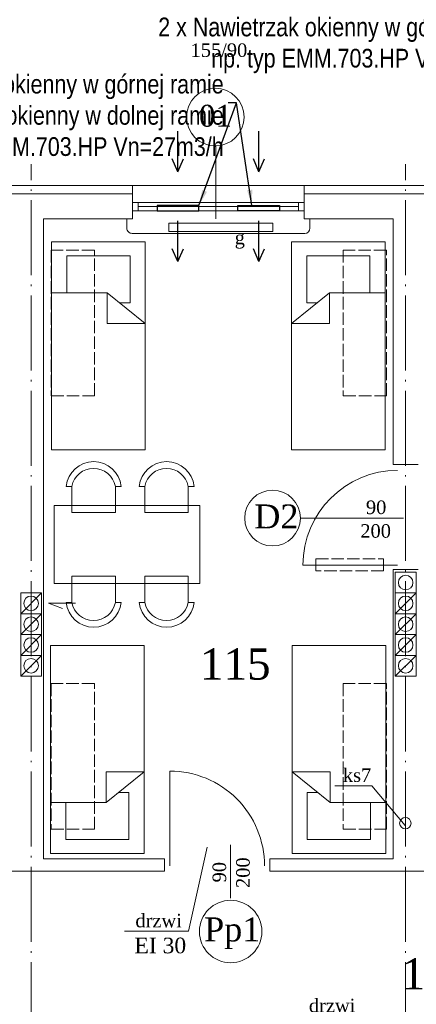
# Model space of a CAD drawing. Extents: x -26247 to 57310, y -7736 to 23659.
# Tile 10 of 15: x 19987 to 20369, y 9631 to 10577. Entities that reach past the tile are written whole.
import ezdxf

# ---------------------------------------------------------------- set-up
doc = ezdxf.new("R2010")
doc.units = 0
doc.header["$MEASUREMENT"] = 0
doc.linetypes.add('xref_PW-etapII$0$ACAD_ISO02W100', pattern=[15, 12, -3])
doc.linetypes.add('xref_PW-etapII$0$ACAD_ISO04W100', pattern=[30.5, 24, -3, 0.5, -3])
for name, color, linetype, lineweight in [('#Nawiew', 250, 'CONTINUOUS', 30), ('xref_PW-etapII$0$CIENKIE', 8, 'CONTINUOUS', 9), ('xref_PW-etapII$0$NAPIS', 8, 'CONTINUOUS', 9), ('xref_PW-etapII$0$OSIE', 8, 'xref_PW-etapII$0$ACAD_ISO04W100', 9), ('xref_PW-etapII$0$PRZERYW', 8, 'xref_PW-etapII$0$ACAD_ISO02W100', 9), ('xref_PW-etapII$0$SCIANY', 8, 'CONTINUOUS', 9), ('xref_PW-etapII$0$urzadzenia', 8, 'CONTINUOUS', 9), ('xref_PW-etapII$0$URZĄDZENIA', 8, 'CONTINUOUS', 9)]:
    doc.layers.add(name, color=color, linetype=linetype, lineweight=lineweight)
doc.layers.add('#WM_Tabelka pom', color=7, linetype='CONTINUOUS')
doc.layers.add('CIENKIE', color=8, linetype='CONTINUOUS')
doc.styles.get("Standard").update_dxf_attribs({"font": 'arial.ttf'})
doc.styles.add('xref_PW-etapII$0$NEWROMAN', font='TIMES.TTF')

# ---------------------------------------------------------------- blocks, each defined once
blk = doc.blocks.new('xref_PW-etapII$0$A$C783649DA')
at = {"layer": 'xref_PW-etapII$0$CIENKIE', "ltscale": 3}
for q in [(-358.9799545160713, 380.1948147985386), (-291.4575845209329, 341.8981215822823)]:
    blk.add_line((-323.5498816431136, 380.1948147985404), q, dxfattribs=at)
blk.add_circle((-291.1490369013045, 344.170541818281), 5.5, dxfattribs=at)
at = {"layer": 'xref_PW-etapII$0$NAPIS', "lineweight": 25, "ltscale": 3, "style": 'xref_PW-etapII$0$NEWROMAN'}
blk.add_text('ks7', height=13, dxfattribs=at).set_placement((-351.2551811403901, 383.899151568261))
blk = doc.blocks.new('xref_PW-etapII')
at = {"layer": 'xref_PW-etapII$0$CIENKIE', "color": 8, "ltscale": 3}
for p, q in [((42088.80064004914, 16239.80888814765), (42088.80064004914, 16309.88765112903)), ((42006.30064004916, 16271.80888814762), (42176.30064004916, 16271.80888814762)), ((41813.80064004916, 16263.80888814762), (42008.80064004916, 16263.80888814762)), ((42008.80064004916, 16255.67033162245), (42173.80064004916, 16255.67033162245)), ((42014.30064004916, 16255.67033162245), (42014.30064004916, 16247.67033162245)), ((42168.30064004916, 16255.67033162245), (42168.30064004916, 16247.67033162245)), ((42173.80064004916, 16263.80888814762), (42368.80064004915, 16263.80888814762)), ((42008.80064004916, 16247.67033162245), (42173.80064004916, 16247.67033162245)), ((42014.30064004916, 16251.67033162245), (42168.30064004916, 16251.67033162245)), ((42003.30064004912, 16239.80888814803), (42003.30064004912, 16230.80888814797)), ((42179.30064004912, 16239.80888814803), (42179.30064004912, 16230.80888814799)), ((42174.30064004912, 16225.80888814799), (42008.30064004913, 16225.80888814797)), ((42170.12124097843, 15952.03100989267), (42269.33278279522, 15952.03100989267)), ((42263.59945932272, 15907.0745485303), (42172.59945932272, 15907.07454853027)), ((41901.30064004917, 15860.29735957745), (41921.30064004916, 15880.29735957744)), ((42261.30064004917, 15860.29735957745), (42281.30064004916, 15880.29735957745)), ((41928.01005804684, 15870.40238055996), (41941.40650155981, 15865.47001316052)), ((41954.09790755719, 15870.40238055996), (41928.01005804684, 15870.40238055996)), ((41901.30064004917, 15840.29735957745), (41921.30064004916, 15860.29735957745)), ((42261.30064004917, 15840.29735957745), (42281.30064004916, 15860.29735957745)), ((41901.30064004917, 15820.29735957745), (41921.30064004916, 15840.29735957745)), ((42261.30064004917, 15820.29735957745), (42281.30064004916, 15840.29735957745)), ((41901.30064004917, 15800.29735957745), (41921.30064004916, 15820.29735957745)), ((42261.30064004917, 15800.29735957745), (42281.30064004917, 15820.29735957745)), ((42044.63715817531, 15618.10055725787), (42044.63715817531, 15709.10055725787)), ((42062.55031017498, 15555.27409156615), (42080.66136308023, 15636.12825558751)), ((42102.79110402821, 15587.09565592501), (42102.79110402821, 15638.36417953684)), ((42062.55031017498, 15555.27409156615), (42000.99845075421, 15555.27409156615))]:
    blk.add_line(p, q, dxfattribs=at)
at = {"layer": 'xref_PW-etapII$0$CIENKIE', "ltscale": 3}
for centre, radius in [((42088.30501401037, 16337.60292598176), 27.71970608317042), ((42143.35663045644, 15952.26918415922), 26.76567023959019), ((42103.07419901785, 15554.96389982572), 30)]:
    blk.add_circle(centre, radius, dxfattribs=at)
at = {"layer": 'xref_PW-etapII$0$CIENKIE'}
for centre in [(42271.30064004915, 15890.29735957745), (41911.30064004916, 15870.29735957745), (42271.30064004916, 15870.29735957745), (41911.30064004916, 15850.29735957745), (42271.30064004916, 15850.29735957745), (41911.30064004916, 15830.29735957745), (42271.30064004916, 15830.29735957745), (41911.30064004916, 15810.29735957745), (42271.30064004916, 15810.29735957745)]:
    blk.add_circle(centre, 7, dxfattribs=at)
at = {"layer": 'xref_PW-etapII$0$CIENKIE', "ltscale": 3}
for centre, radius, start, end in [((42008.30064004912, 16230.80888814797), 5, 180, 270.0000000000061), ((42174.30064004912, 16230.80888814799), 5, 270.000000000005, 0), ((42263.59945932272, 15907.0745485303), 91, 90.00000000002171, 180.0000000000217), ((42044.63715817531, 15618.10055725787), 91, 359.9999999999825, 90.00000000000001)]:
    blk.add_arc(centre, radius, start, end, dxfattribs=at)
at = {"layer": 'xref_PW-etapII$0$OSIE', "ltscale": 3}
for p, q in [((41911.30064004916, 14538.60882876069), (41911.30064004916, 16292.33902326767)), ((42271.30064004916, 14538.60882876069), (42271.30064004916, 16292.33902326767))]:
    blk.add_line(p, q, dxfattribs=at)
at = {"layer": 'xref_PW-etapII$0$PRZERYW'}
for points in [[(41972.11739246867, 16209.80888814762), (41930.61739246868, 16209.80888814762), (41930.61739246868, 16069.80888814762), (41972.11739246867, 16069.80888814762)], [(42252.87556312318, 16209.80888814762), (42211.37556312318, 16209.80888814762), (42211.37556312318, 16069.80888814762), (42252.87556312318, 16069.80888814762)], [(42185.00073253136, 15913.07055508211), (42250.04668161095, 15913.07055508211), (42250.04668161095, 15901.51422672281), (42185.00073253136, 15901.51422672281)], [(41972.11739246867, 15793.20325724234), (41930.61739246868, 15793.20325724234), (41930.61739246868, 15653.20325724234), (41972.11739246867, 15653.20325724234)], [(42252.87556312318, 15793.20325724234), (42211.37556312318, 15793.20325724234), (42211.37556312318, 15653.20325724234), (42252.87556312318, 15653.20325724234)]]:
    blk.add_lwpolyline(points, close=True, dxfattribs=at)
at = {"layer": 'xref_PW-etapII$0$SCIANY', "ltscale": 3}
for p, q in [((41813.80064004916, 16271.80888814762), (42008.80064004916, 16271.80888814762)), ((42008.80064004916, 16271.80888814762), (42008.80064004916, 16239.80888814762)), ((42173.80064004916, 16271.80888814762), (42368.80064004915, 16271.80888814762)), ((42173.80064004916, 16271.80888814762), (42173.80064004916, 16239.80888814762)), ((41923.30064004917, 16239.80888814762), (42008.80064004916, 16239.80888814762)), ((42173.80064004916, 16239.80888814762), (42259.30064004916, 16239.80888814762)), ((42283.30064004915, 16003.80888814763), (42259.30064004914, 16003.80888814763)), ((42259.30064004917, 15902.80888814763), (42283.30064004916, 15902.80888814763)), ((41923.30064004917, 15624.80888814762), (42039.63715817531, 15624.80888814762)), ((42039.63715817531, 15624.80888814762), (42039.63715817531, 15612.80888814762)), ((42140.63715817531, 15624.80888814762), (42140.6371581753, 15612.80888814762)), ((42140.63715817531, 15624.80888814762), (42259.30064004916, 15624.80888814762)), ((41782.96412192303, 15612.80888814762), (42039.63715817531, 15612.80888814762)), ((42140.6371581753, 15612.80888814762), (42761.96412192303, 15612.80888814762))]:
    blk.add_line(p, q, dxfattribs=at)
at = {"layer": 'xref_PW-etapII$0$SCIANY'}
for p, q in [((41923.30064004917, 15624.80888814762), (41923.30064004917, 16239.80888814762)), ((42259.30064004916, 16003.80888814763), (42259.30064004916, 16239.80888814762)), ((42259.30064004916, 15624.80888814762), (42259.30064004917, 15902.80888814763))]:
    blk.add_line(p, q, dxfattribs=at)
at = {"layer": 'xref_PW-etapII$0$urzadzenia'}
for p, q in [((41931.0115305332, 16217.80888814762), (41931.0115305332, 16017.80888814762)), ((42021.01153053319, 16217.80888814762), (42021.0115305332, 16017.80888814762)), ((42161.58974956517, 16217.80888814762), (42161.58974956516, 16017.80888814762)), ((42251.58974956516, 16217.80888814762), (42251.58974956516, 16017.80888814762)), ((41945.66279365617, 16204.29331556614), (41945.66279365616, 16168.58126824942)), ((42006.36026741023, 16204.29331556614), (42006.36026741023, 16159.24140696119)), ((42006.36026741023, 16204.29331556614), (42006.36026741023, 16159.24140696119)), ((42176.24101268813, 16204.29331556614), (42176.24101268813, 16159.24140696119)), ((42176.24101268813, 16204.29331556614), (42176.24101268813, 16159.24140696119)), ((42236.93848644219, 16204.29331556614), (42236.9384864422, 16168.58126824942)), ((42261.30064004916, 15900.29735957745), (42281.30064004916, 15900.29735957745)), ((41901.30064004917, 15880.29735957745), (41921.30064004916, 15880.29735957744)), ((42261.30064004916, 15880.29735957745), (42281.30064004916, 15880.29735957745)), ((41901.30064004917, 15860.29735957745), (41921.30064004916, 15860.29735957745)), ((42261.30064004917, 15860.29735957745), (42281.30064004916, 15860.29735957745)), ((41901.30064004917, 15840.29735957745), (41921.30064004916, 15840.29735957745)), ((42261.30064004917, 15840.29735957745), (42281.30064004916, 15840.29735957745)), ((41929.96447582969, 15629.83070675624), (41929.96447582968, 15829.83070675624)), ((42019.96447582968, 15629.83070675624), (42019.96447582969, 15829.83070675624)), ((42162.14831162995, 15629.83070675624), (42162.14831162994, 15829.83070675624)), ((42252.14831162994, 15629.83070675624), (42252.14831162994, 15829.83070675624)), ((41901.30064004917, 15820.29735957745), (41921.30064004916, 15820.29735957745)), ((42261.30064004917, 15820.29735957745), (42281.30064004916, 15820.29735957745)), ((41901.30064004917, 15800.29735957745), (41921.30064004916, 15800.29735957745)), ((42261.30064004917, 15800.29735957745), (42281.30064004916, 15800.29735957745)), ((42005.31321270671, 15643.34627933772), (42005.31321270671, 15688.39818794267)), ((42176.79957475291, 15643.34627933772), (42176.79957475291, 15688.39818794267)), ((42176.79957475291, 15643.34627933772), (42176.79957475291, 15688.39818794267)), ((41944.61573895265, 15643.34627933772), (41944.61573895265, 15679.05832665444)), ((42237.49704850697, 15643.34627933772), (42237.49704850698, 15679.05832665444))]:
    blk.add_line(p, q, dxfattribs=at)
at = {"layer": 'xref_PW-etapII$0$urzadzenia', "ltscale": 3}
for p, q in [((42021.01153053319, 16217.80888814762), (41931.0115305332, 16217.80888814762)), ((42161.58974956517, 16217.80888814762), (42251.58974956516, 16217.80888814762)), ((42006.36026741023, 16204.29331556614), (41945.66279365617, 16204.29331556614)), ((42176.24101268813, 16204.29331556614), (42236.93848644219, 16204.29331556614)), ((41984.43675844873, 16168.58126824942), (41931.0115305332, 16168.58126824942)), ((42021.0115305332, 16139.13709372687), (41984.43675844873, 16168.58126824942)), ((41984.43675844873, 16168.58126824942), (41984.43675844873, 16139.13709372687)), ((42161.58974956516, 16139.13709372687), (42198.16452164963, 16168.58126824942)), ((42198.16452164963, 16168.58126824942), (42251.58974956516, 16168.58126824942)), ((42198.16452164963, 16168.58126824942), (42198.16452164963, 16139.13709372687)), ((42006.36026741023, 16159.24140696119), (41996.03848624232, 16159.24140696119)), ((42176.24101268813, 16159.24140696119), (42186.56279385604, 16159.24140696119)), ((42021.01153053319, 16139.13709372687), (41984.43675844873, 16139.13709372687)), ((42161.58974956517, 16139.13709372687), (42198.16452164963, 16139.13709372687)), ((42021.0115305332, 16017.80888814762), (41931.0115305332, 16017.80888814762)), ((42161.58974956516, 16017.80888814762), (42251.58974956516, 16017.80888814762)), ((41933.38564188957, 15964.45147283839), (41933.38564188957, 15889.45147283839)), ((42073.38564188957, 15964.45147283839), (41933.38564188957, 15964.45147283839)), ((42073.38564188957, 15964.45147283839), (42073.38564188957, 15889.45147283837)), ((42261.30064004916, 15900.29735957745), (42261.30064004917, 15800.29735957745)), ((42281.30064004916, 15900.29735957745), (42281.30064004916, 15800.29735957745)), ((42073.38564188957, 15889.45147283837), (41933.38564188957, 15889.45147283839)), ((41901.30064004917, 15880.29735957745), (41901.30064004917, 15800.29735957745)), ((41921.30064004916, 15880.29735957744), (41921.30064004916, 15800.29735957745)), ((42019.96447582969, 15829.83070675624), (41929.96447582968, 15829.83070675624)), ((42162.14831162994, 15829.83070675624), (42252.14831162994, 15829.83070675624)), ((42019.96447582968, 15708.50250117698), (41983.38970374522, 15679.05832665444)), ((41983.38970374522, 15679.05832665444), (41983.38970374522, 15708.50250117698)), ((42019.96447582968, 15708.50250117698), (41983.38970374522, 15708.50250117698)), ((42162.14831162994, 15708.50250117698), (42198.72308371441, 15679.05832665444)), ((42162.14831162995, 15708.50250117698), (42198.72308371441, 15708.50250117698)), ((42198.72308371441, 15679.05832665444), (42198.72308371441, 15708.50250117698)), ((42005.31321270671, 15688.39818794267), (41994.99143153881, 15688.39818794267)), ((42176.79957475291, 15688.39818794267), (42187.12135592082, 15688.39818794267)), ((41983.38970374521, 15679.05832665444), (41929.96447582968, 15679.05832665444)), ((42198.72308371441, 15679.05832665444), (42252.14831162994, 15679.05832665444)), ((42005.31321270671, 15643.34627933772), (41944.61573895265, 15643.34627933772)), ((42176.79957475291, 15643.34627933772), (42237.49704850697, 15643.34627933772)), ((42019.96447582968, 15629.83070675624), (41929.96447582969, 15629.83070675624)), ((42162.14831162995, 15629.83070675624), (42252.14831162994, 15629.83070675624))]:
    blk.add_line(p, q, dxfattribs=at)
at = {"layer": 'xref_PW-etapII$0$urzadzenia'}
blk.add_lwpolyline([(42043.73290012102, 16235.57195947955), (42143.73290012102, 16235.57195947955), (42143.73290012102, 16227.57195947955), (42043.73290012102, 16227.57195947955)], close=True, dxfattribs=at)
at = {"layer": 'xref_PW-etapII$0$URZĄDZENIA'}
for points in [[(41950.30553571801, 15982.75669907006), (41944.90608533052, 15982.75669907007, -0.8950139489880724), (41997.9748863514, 15982.75669907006), (41992.26691355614, 15982.75669907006, 0.8255392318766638), (41950.37754594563, 15982.72032209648), (41950.37754594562, 15957.47352735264), (41992.26691355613, 15957.47352735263), (41992.26691355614, 15982.75669907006)], [(42020.41178659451, 15982.75669907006), (42015.01233620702, 15982.75669907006, -0.8950139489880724), (42068.08113722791, 15982.75669907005), (42062.37316443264, 15982.75669907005, 0.8255392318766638), (42020.48379682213, 15982.72032209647), (42020.48379682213, 15957.47352735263), (42062.37316443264, 15957.47352735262), (42062.37316443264, 15982.75669907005)], [(41950.305535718, 15871.14624660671), (41944.90608533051, 15871.14624660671, 0.8950139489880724), (41997.9748863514, 15871.14624660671), (41992.26691355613, 15871.14624660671, -0.8255392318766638), (41950.37754594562, 15871.1826235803), (41950.37754594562, 15896.42941832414), (41992.26691355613, 15896.42941832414), (41992.26691355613, 15871.14624660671)], [(42020.4117865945, 15871.14624660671), (42015.01233620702, 15871.14624660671, 0.8950139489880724), (42068.0811372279, 15871.14624660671), (42062.37316443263, 15871.14624660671, -0.8255392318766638), (42020.48379682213, 15871.1826235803), (42020.48379682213, 15896.42941832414), (42062.37316443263, 15896.42941832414), (42062.37316443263, 15871.14624660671)]]:
    blk.add_lwpolyline(points, format="xyb", dxfattribs=at)
at = {"layer": 'xref_PW-etapII$0$urzadzenia', "ltscale": 3}
blk.add_blockref('xref_PW-etapII$0$A$C783649DA', (42562.21472114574, 15314.83714808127), dxfattribs=at)
at = {"layer": 'xref_PW-etapII$0$NAPIS', "lineweight": 25, "ltscale": 3, "style": 'xref_PW-etapII$0$NEWROMAN'}
for s, height, p in [('155/90', 13, (42064.5444045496, 16395.43431420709)), ('01', 21, (42072.61035416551, 16328.39951032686)), ('g', 13, (42107.00462953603, 16215.43086809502)), ('D2', 23, (42125.83944072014, 15942.35764400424)), ('90', 13, (42233.13947640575, 15956.10608470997)), ('200', 13, (42227.74278970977, 15933.39356423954)), ('115', 30, (42073.54354916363, 15797.01889577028)), ('drzwi  ', 13, (42011.5067730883, 15558.97842833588)), ('Pp1', 23, (42077.56748223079, 15545.55144559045)), ('  EI 30', 15, (41999.32325619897, 15534.04313444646)), ('130b', 30, (42267.46262541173, 15499.33020186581)), ('drzwi  ', 13, (42178.3136925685, 15477.34872697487))]:
    blk.add_text(s, height=height, dxfattribs=at).set_placement(p)
for s, p in [('200', (42121.42854968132, 15596.77418645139)), ('90', (42098.7160292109, 15602.17087314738))]:
    blk.add_text(s, height=13, rotation=90, dxfattribs=at).set_placement(p)

msp = doc.modelspace()

# ---------------------------------------------------------------- linework, layer by layer
at = {"layer": '#Nawiew'}
for p, q in [((20139.44375391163, 10430.85570263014), (20139.44375391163, 10469.98383992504)), ((20217.4803595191, 10430.85570263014), (20217.4803595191, 10469.98383992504)), ((20139.44375391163, 10430.85570263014), (20134.06048649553, 10443.23415508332)), ((20139.44375391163, 10430.85570263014), (20144.82702132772, 10443.23415508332)), ((20217.4803595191, 10430.85570263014), (20212.09709210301, 10443.23415508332)), ((20217.4803595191, 10430.85570263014), (20222.8636269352, 10443.23415508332)), ((20139.44375391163, 10344.48171784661), (20139.44375391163, 10383.60985514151)), ((20217.4803595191, 10344.48171784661), (20217.4803595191, 10383.60985514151)), ((20139.44375391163, 10344.48171784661), (20134.06048649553, 10356.86017029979)), ((20139.44375391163, 10344.48171784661), (20144.82702132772, 10356.86017029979)), ((20217.4803595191, 10344.48171784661), (20212.09709210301, 10356.86017029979)), ((20217.4803595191, 10344.48171784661), (20222.8636269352, 10356.86017029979))]:
    msp.add_line(p, q, dxfattribs=at)
for points in [[(20159.7560948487, 10398.46545833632), (20119.7560948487, 10398.46545833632), (20119.7560948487, 10393.46545833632), (20159.7560948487, 10393.46545833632)], [(20197.16801858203, 10398.46545833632), (20237.16801858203, 10398.46545833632), (20237.16801858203, 10393.46545833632), (20197.16801858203, 10393.46545833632)]]:
    msp.add_lwpolyline(points, close=True, dxfattribs=at)
at = {"layer": '#WM_Tabelka pom', "linetype": 'ByBlock', "lineweight": -2}
for p, q in [((20159.7560948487, 10398.46545833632), (20195.8664592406, 10497.03261067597)), ((20195.8664592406, 10497.03261067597), (20187.8664592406, 10497.03261067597)), ((20210.66337544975, 10398.46545833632), (20195.8664592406, 10497.03261067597))]:
    msp.add_line(p, q, dxfattribs=at)
at = {"layer": '#WM_Tabelka pom'}
for points in [[(20162.87161901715, 10413.34979604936), (20159.7560948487, 10398.46545833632), (20167.53056507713, 10411.53479698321)], [(20206.09264512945, 10412.96919662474), (20210.66337544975, 10398.46545833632), (20211.04362675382, 10413.66760979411)]]:
    msp.add_solid(points, dxfattribs=at)

# ---------------------------------------------------------------- block references
at = {"layer": 'CIENKIE', "ltscale": 3}
msp.add_blockref('xref_PW-etapII', (-21912.83858333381, -5854.204873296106), dxfattribs=at)

# ---------------------------------------------------------------- texts
at = {"layer": '#WM_Tabelka pom', "char_height": 18, "attachment_point": 9}
for s, insert in [('{\\fArial Narrow|b0|i0|c238|p34;2 x Nawietrzak okienny w górnej ramie \\Pnp. typ EMM.703.HP Vn=25m3/h}', (20473.58544652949, 10525.56877260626)), ('{\\fArial Narrow|b0|i0|c238|p34;2 x Nawietrzak okienny w górnej ramie\\P1 x Nawietrzak okienny w dolnej ramie \\Pnp. typ EMM.703.HP Vn=27m3/h}', (20183.56657967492, 10440.64846891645))]:
    msp.add_mtext(s, dxfattribs=dict(at, insert=insert))

doc.saveas('drawing.dxf')
